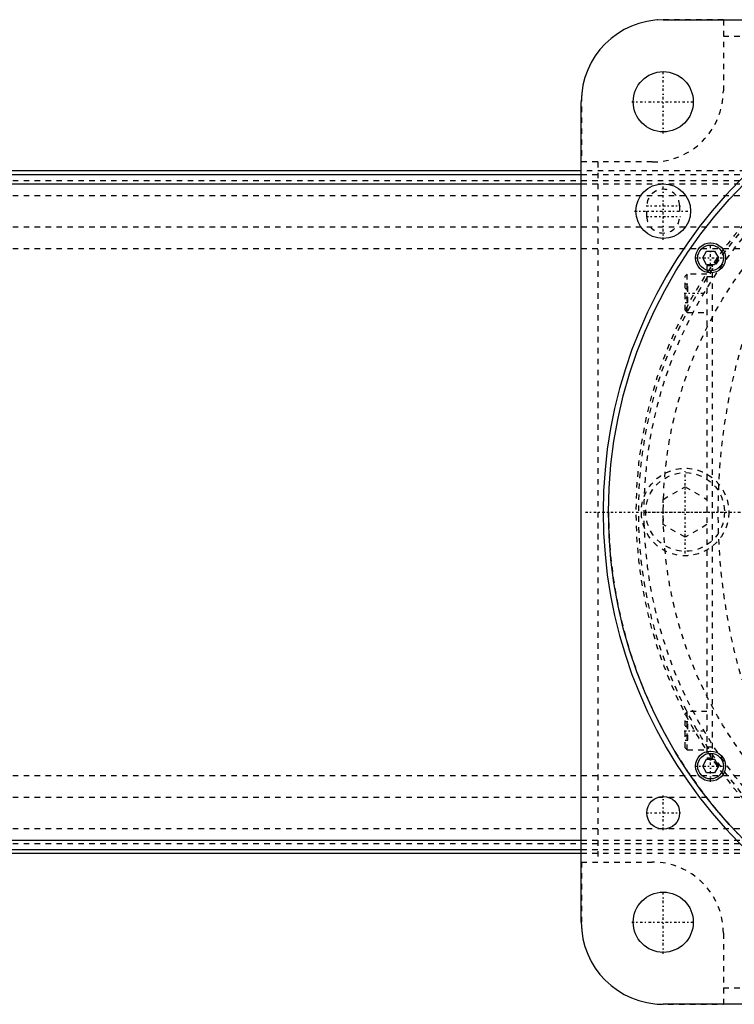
# Model space of a CAD drawing. Extents: x -602 to 174, y -90 to 90.
# Tile 11 of 14: x -193 to -62, y -90 to 90. Entities that reach past the tile are written whole.
import ezdxf

# ---------------------------------------------------------------- set-up
doc = ezdxf.new("R2010")
doc.units = 0
doc.linetypes.add('CENTER', pattern=[1.5, 0.45, -0.5, 0.05, -0.5])
doc.linetypes.add('DASHED', pattern=[2, 1, -1])
for name, color, linetype in [('AM_0', 7, 'CONTINUOUS'), ('AM_3', 7, 'DASHED'), ('AM_7', 7, 'CENTER')]:
    doc.layers.add(name, color=color, linetype=linetype)

msp = doc.modelspace()

# ---------------------------------------------------------------- linework, layer by layer
at = {"layer": 'AM_0', "color": 7, "linetype": 'CONTINUOUS'}
for p, q in [((-75, 90), (75, 90)), ((-90, -75), (-90, 75)), ((-90, 62.39), (-340, 62.39)), ((-334.3, 61.72), (-90, 61.72)), ((-272.31, 60.02), (-90, 60.02)), ((-67.79, 46.46), (-67.07, 47.71)), ((-67.07, 47.71), (-65.63, 47.71)), ((-65.63, 47.71), (-64.91, 46.46)), ((-67.07, 45.21), (-67.79, 46.46)), ((-65.63, 45.21), (-67.07, 45.21)), ((-64.91, 46.46), (-65.63, 45.21)), ((-67.79, -46.46), (-67.07, -45.21)), ((-67.07, -47.71), (-67.79, -46.46)), ((-67.07, -45.21), (-65.63, -45.21)), ((-65.63, -45.21), (-64.91, -46.46)), ((-64.91, -46.46), (-65.63, -47.71)), ((-65.63, -47.71), (-67.07, -47.71)), ((-272.31, -60.02), (-90, -60.02)), ((-340, -62.39), (-90, -62.39)), ((-334.3, -61.72), (-90, -61.72)), ((75, -90), (-75, -90))]:
    msp.add_line(p, q, dxfattribs=at)
for centre, radius in [((0, 0), 85), ((-75, 75), 5.5), ((-75, 55), 5), ((-66.35, 46.46), 2.75), ((-66.35, 46.46), 2.35), ((-66.35, -46.46), 2.75), ((-66.35, -46.46), 2.35), ((-75, -55), 3), ((-75, -75), 5.5)]:
    msp.add_circle(centre, radius, dxfattribs=at)
for centre, radius, start, end in [((-75, 75), 15, 90, 180), ((0, 0), 86, 100.3833, 259.6167), ((-75, -75), 15, 180, 270)]:
    msp.add_arc(centre, radius, start, end, dxfattribs=at)
at = {"layer": 'AM_3', "color": 6, "linetype": 'DASHED'}
for p, q in [((-64, 89.96), (-76.12, 89.96)), ((-64, 89.96), (-64, 77)), ((-64, 87), (64, 87)), ((-89.96, 76.12), (-89.96, 64)), ((-77, 64), (-89.96, 64)), ((-87, 64), (-87, -64)), ((50, 62.39), (-90, 62.39)), ((-90, 61.72), (50, 61.72)), ((-340, 60.6), (50, 60.6)), ((-90, 60.02), (50, 60.02)), ((-340, 57.89), (50, 57.89)), ((-78, 54), (-78, 56)), ((-72, 56), (-72, 54)), ((-340, 52.11), (50, 52.11)), ((-340, 48.19), (50, 48.19)), ((-67, 45), (-67, -45)), ((-66, 45), (-67, 45)), ((-66, -45.21), (-66, 45.21)), ((-70.6, 43.5), (-71, 43.1)), ((-67, 43.5), (-70.6, 43.5)), ((-70.6, 36.5), (-70.6, 43.5)), ((-71, 36.9), (-71, 43.1)), ((-71, 41.73), (-70.5, 41.73)), ((-70.5, 38.27), (-70.5, 41.73)), ((-66, 43), (-67, 43)), ((-71, 40.87), (-70.5, 40.87)), ((-71, 39.13), (-70.5, 39.13)), ((-71, 38.27), (-70.5, 38.27)), ((-71, 36.9), (-70.6, 36.5)), ((-70.6, 36.5), (-67, 36.5)), ((-75, 2.31), (-71, 4.62)), ((-71, 4.62), (-67, 2.31)), ((-75, -2.31), (-75, 2.31)), ((-71, -4.62), (-75, -2.31)), ((-67, -2.31), (-71, -4.62)), ((-70.6, -36.5), (-71, -36.9)), ((-71, -43.1), (-71, -36.9)), ((-67, -36.5), (-70.6, -36.5)), ((-70.6, -43.5), (-70.6, -36.5)), ((-71, -38.27), (-70.5, -38.27)), ((-71, -39.13), (-70.5, -39.13)), ((-70.5, -41.73), (-70.5, -38.27)), ((-71, -40.87), (-70.5, -40.87)), ((-71, -41.73), (-70.5, -41.73)), ((-71, -43.1), (-70.6, -43.5)), ((-66, -43), (-67, -43)), ((-70.6, -43.5), (-67, -43.5)), ((-66, -45), (-67, -45)), ((-340, -48.19), (50, -48.19)), ((-340, -52.11), (50, -52.11)), ((-340, -57.89), (50, -57.89)), ((-340, -60.6), (50, -60.6)), ((-90, -60.02), (50, -60.02)), ((-90, -61.72), (50, -61.72)), ((-90, -62.39), (50, -62.39)), ((-89.96, -64), (-89.96, -76.12)), ((-89.96, -64), (-77, -64)), ((-64, -77), (-64, -89.96)), ((-64, -87), (64, -87)), ((-76.12, -89.96), (-64, -89.96))]:
    msp.add_line(p, q, dxfattribs=at)
for centre, radius in [((0, 0), 79.5), ((0, 0), 78.5), ((0, 0), 75), ((-71, 0), 8), ((-71, 0), 7.2)]:
    msp.add_circle(centre, radius, dxfattribs=at)
for centre, radius, start, end in [((0, 0), 80, 54.3409, 305.6591), ((-77, 77), 13, 270, 0), ((-75, 56), 3, 0, 180), ((-75, 54), 3, 180, 0), ((45, 0), 110, 163.8371, 196.1629), ((0, 0), 85, 180, 312.1683), ((-77, -77), 13, 0, 90)]:
    msp.add_arc(centre, radius, start, end, dxfattribs=at)
at = {"layer": 'AM_7', "color": 4, "linetype": 'CENTER'}
for p, q in [((-75, 69.22), (-75, 80.78)), ((-80.78, 75), (-69.22, 75)), ((-75, 49.75), (-75, 60.25)), ((-78.15, 56), (-71.85, 56)), ((-80.25, 55), (-69.75, 55)), ((-78.15, 54), (-71.85, 54)), ((-66.35, 43.57), (-66.35, 49.35)), ((-69.24, 46.46), (-63.46, 46.46)), ((-71.2, 40), (-66.8, 40)), ((-71, -7.56), (-71, 7.56)), ((-89.25, 0), (89.25, 0)), ((-78.56, 0), (-63.44, 0)), ((-71.2, -40), (-66.8, -40)), ((-66.35, -49.35), (-66.35, -43.57)), ((-69.24, -46.46), (-63.46, -46.46)), ((-75, -58.15), (-75, -51.85)), ((-78.15, -55), (-71.85, -55)), ((-75, -80.78), (-75, -69.22)), ((-80.78, -75), (-69.22, -75))]:
    msp.add_line(p, q, dxfattribs=at)

doc.saveas('drawing.dxf')
